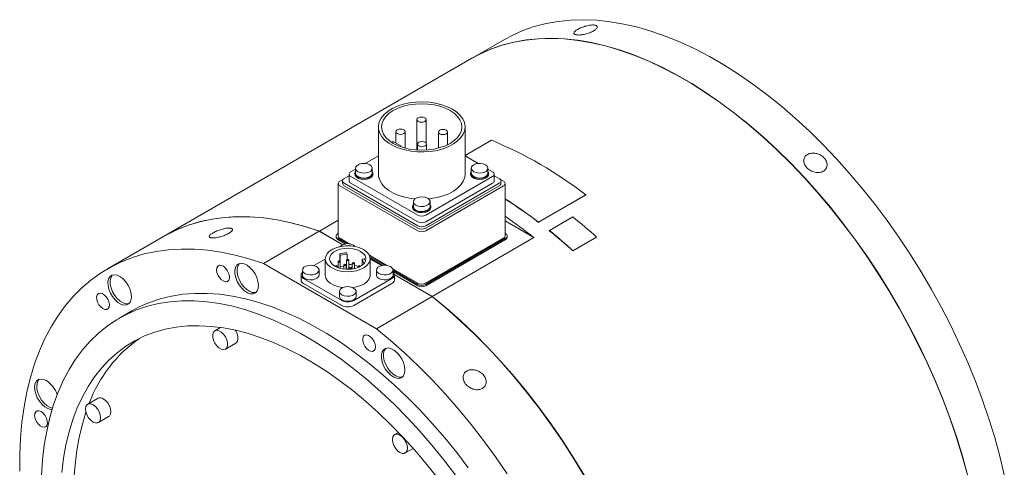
# Model space of a CAD drawing. Header units: millimetres. Extents: x 120 to 1515, y 63 to 1122.
# Tile 4 of 4: x 1081 to 1406, y 975 to 1122. Entities that reach past the tile are written whole.
import ezdxf

# ---------------------------------------------------------------- set-up
doc = ezdxf.new("R2010")
doc.units = ezdxf.units.MM
doc.header["$LTSCALE"] = 4

msp = doc.modelspace()

# ---------------------------------------------------------------- linework, layer by layer
at = {"color": 7, "linetype": 'Continuous', "lineweight": 15}
for p, q in [((1240.81, 1115.46), (1230.2, 1109.34)), ((1230.13, 1109.3), (1128.45, 1050.6)), ((1211.99, 1089.1), (1211.99, 1079.1)), ((1214.99, 1081.42), (1214.99, 1089.1)), ((1199.27, 1086.7), (1199.27, 1071.14)), ((1205.08, 1085.11), (1205.08, 1081.39)), ((1208.08, 1079.73), (1208.08, 1085.11)), ((1219.06, 1085.02), (1219.06, 1079.73)), ((1222.06, 1080.82), (1222.06, 1085.02)), ((1227.87, 1071.14), (1227.87, 1086.7)), ((1204.2, 1081.9), (1203.69, 1081.6)), ((1206.68, 1080.47), (1204.2, 1081.9)), ((1227.87, 1077.29), (1236.54, 1082.3)), ((1206.35, 1080.28), (1206.68, 1080.47)), ((1206.68, 1080.47), (1206.68, 1080.16)), ((1212.15, 1081.03), (1212.15, 1079.09)), ((1215.15, 1079.1), (1215.15, 1081.03)), ((1199.27, 1077.13), (1194.97, 1074.65)), ((1232.17, 1074.65), (1227.87, 1077.13)), ((1191.75, 1072.79), (1190.22, 1071.91)), ((1191.5, 1071.45), (1191.5, 1071.14)), ((1191.75, 1073.08), (1191.75, 1071.45)), ((1197.25, 1071.45), (1197.25, 1073.08)), ((1197.5, 1071.14), (1197.5, 1071.45)), ((1229.64, 1071.45), (1229.64, 1071.14)), ((1229.89, 1073.08), (1229.89, 1071.45)), ((1235.39, 1071.45), (1235.39, 1073.08)), ((1236.92, 1071.91), (1235.39, 1072.79)), ((1235.64, 1071.14), (1235.64, 1071.45)), ((1188.01, 1069.65), (1186.62, 1068.85)), ((1187.48, 1068.9), (1187.48, 1068.08)), ((1189.67, 1070.61), (1188.03, 1069.66)), ((1188.03, 1068.13), (1212.24, 1054.15)), ((1189.67, 1071.14), (1189.67, 1068.9)), ((1190.22, 1070.37), (1212.24, 1057.66)), ((1190.22, 1068.13), (1212.24, 1055.42)), ((1214.9, 1057.66), (1236.92, 1070.37)), ((1214.9, 1055.42), (1236.92, 1068.13)), ((1214.9, 1054.15), (1239.11, 1068.13)), ((1237.47, 1068.9), (1237.47, 1071.14)), ((1239.11, 1069.66), (1237.47, 1070.61)), ((1240.53, 1068.85), (1239.13, 1069.65)), ((1239.66, 1068.08), (1239.66, 1068.9)), ((1186.07, 1068.08), (1186.07, 1050.77)), ((1186.62, 1067.31), (1212.24, 1052.52)), ((1188.03, 1067.31), (1212.24, 1053.33)), ((1214.9, 1053.33), (1239.11, 1067.31)), ((1214.9, 1052.52), (1240.53, 1067.31)), ((1241.08, 1050.77), (1241.08, 1068.08)), ((1210.82, 1062.07), (1210.82, 1060.44)), ((1216.32, 1060.44), (1216.32, 1062.07)), ((1267.67, 1064.25), (1252.11, 1055.27)), ((1267.68, 1064.32), (1252.12, 1055.34)), ((1267.67, 1064.25), (1267.68, 1064.32)), ((1210.57, 1060.44), (1210.57, 1060.13)), ((1216.57, 1060.13), (1216.57, 1060.44)), ((1186.07, 1055.98), (1179.82, 1052.38)), ((1250.58, 1050.22), (1241.08, 1055.71)), ((1252.11, 1055.27), (1252.12, 1055.34)), ((1255.66, 1052.57), (1263.44, 1057.06)), ((1179.75, 1052.34), (1161.36, 1041.72)), ((1179.75, 1052.34), (1187.51, 1047.85)), ((1187.59, 1047.89), (1179.82, 1052.38)), ((1255.65, 1052.5), (1255.66, 1052.57)), ((1128.38, 1050.56), (1109.99, 1039.94)), ((1185.36, 1050.77), (1185.36, 1050.36)), ((1186.07, 1051.63), (1185.91, 1051.54)), ((1185.91, 1050), (1189.07, 1048.17)), ((1185.91, 1049.59), (1188.46, 1048.12)), ((1186.62, 1050), (1189.87, 1048.13)), ((1214.9, 1035.21), (1240.53, 1050)), ((1214.9, 1034.8), (1241.23, 1050)), ((1214.9, 1034.39), (1241.23, 1049.59)), ((1217.07, 1030.87), (1250.58, 1050.22)), ((1241.23, 1051.54), (1241.08, 1051.63)), ((1241.79, 1050.36), (1241.79, 1050.77)), ((1271.2, 1050.35), (1263.42, 1045.86)), ((1271.22, 1050.42), (1263.44, 1045.93)), ((1271.2, 1050.35), (1271.22, 1050.42)), ((1263.42, 1045.86), (1263.44, 1045.93)), ((1181.78, 1043.19), (1178.01, 1041.01)), ((1181.78, 1043.26), (1181.78, 1037.91)), ((1185.97, 1042.32), (1185.97, 1040.33)), ((1186.52, 1044.85), (1186.52, 1042.51)), ((1186.52, 1044.85), (1186.7, 1044.46)), ((1186.7, 1044.46), (1188.97, 1044.81)), ((1186.7, 1044.46), (1186.7, 1042.39)), ((1186.72, 1040.1), (1186.72, 1042.32)), ((1188.97, 1044.81), (1188.79, 1045.2)), ((1188.8, 1042.87), (1188.8, 1040.09)), ((1188.97, 1044.81), (1188.97, 1043.05)), ((1189.55, 1040.09), (1189.55, 1042.87)), ((1193.88, 1043.18), (1194.56, 1043.28)), ((1194.49, 1041.87), (1193.88, 1043.18)), ((1193.88, 1043.18), (1193.88, 1041.1)), ((1196.3, 1044.41), (1202.07, 1041.08)), ((1196.5, 1043.89), (1201.28, 1041.13)), ((1196.57, 1043.44), (1200.66, 1041.08)), ((1196.58, 1037.91), (1196.58, 1043.26)), ((1200.35, 1041.01), (1196.58, 1043.19)), ((1161.36, 1041.72), (1198.61, 1020.22)), ((1174.22, 1039.54), (1174.22, 1037.91)), ((1179.72, 1037.91), (1179.72, 1039.54)), ((1185.76, 1040.76), (1185.97, 1040.84)), ((1185.78, 1040.4), (1185.78, 1040.69)), ((1186.72, 1040.63), (1187.86, 1040.8)), ((1187.86, 1041.23), (1187.86, 1039.88)), ((1188.61, 1039.81), (1188.61, 1041.23)), ((1188.61, 1040.92), (1188.8, 1040.95)), ((1189.75, 1040.14), (1189.75, 1039.81)), ((1190.5, 1039.88), (1190.5, 1040.14)), ((1190.69, 1041.78), (1190.69, 1039.91)), ((1191.44, 1040.05), (1191.44, 1041.78)), ((1192.58, 1040.69), (1192.58, 1040.4)), ((1194.7, 1041.9), (1194.49, 1041.87)), ((1194.49, 1041.87), (1194.49, 1041.64)), ((1198.63, 1039.54), (1198.63, 1037.91)), ((1204.04, 1039.94), (1212.24, 1035.21)), ((1204.13, 1037.91), (1204.13, 1039.54)), ((1204.13, 1039.48), (1212.24, 1034.8)), ((1204.13, 1039.07), (1212.24, 1034.39)), ((1173.79, 1037.91), (1173.79, 1036.28)), ((1174.61, 1036.77), (1187.2, 1029.5)), ((1191.16, 1029.5), (1203.74, 1036.77)), ((1217.07, 1030.87), (1204.54, 1038.1)), ((1204.56, 1038.01), (1216.99, 1030.83)), ((1204.56, 1036.28), (1204.56, 1037.91)), ((1174.61, 1035.13), (1187.2, 1027.87)), ((1186.43, 1032.5), (1186.43, 1030.86)), ((1191.16, 1027.87), (1203.74, 1035.13)), ((1191.93, 1030.86), (1191.93, 1032.5)), ((1198.61, 1020.22), (1216.99, 1030.83)), ((1117.99, 1026.09), (1113.75, 1023.64)), ((1147.23, 1020.65), (1145.35, 1019.56)), ((1152.25, 1019.5), (1152.1, 1019.74)), ((1148.85, 1013.5), (1152.25, 1015.46)), ((1106.84, 997.32), (1103.45, 995.36)), ((1106.95, 989.3), (1110.34, 991.26)), ((1205.87, 986.07), (1204.61, 985.35)), ((1208.11, 979.29), (1210.74, 980.8))]:
    msp.add_line(p, q, dxfattribs=at)
at = {"color": 7, "linetype": 'Continuous', "lineweight": 15, "flags": 128}
for points in [[(1240.81, 1115.46), (1243.38, 1116.84), (1246.96, 1118.44), (1250.69, 1119.74), (1254.56, 1120.76), (1258.57, 1121.47), (1262.69, 1121.9), (1266.93, 1122.02), (1271.26, 1121.84), (1275.7, 1121.37), (1280.21, 1120.59), (1284.79, 1119.53), (1289.44, 1118.17), (1294.13, 1116.52), (1298.87, 1114.58), (1303.63, 1112.37), (1308.41, 1109.88), (1313.19, 1107.11), (1317.97, 1104.09), (1322.73, 1100.81), (1327.47, 1097.28), (1332.16, 1093.5), (1336.81, 1089.5), (1341.39, 1085.27), (1345.9, 1080.84), (1350.33, 1076.19), (1354.67, 1071.36), (1358.91, 1066.35), (1363.03, 1061.17), (1367.04, 1055.83), (1370.91, 1050.35), (1374.64, 1044.74), (1378.22, 1039), (1381.64, 1033.17), (1384.9, 1027.24), (1387.98, 1021.24), (1390.89, 1015.17), (1393.61, 1009.06), (1396.13, 1002.91), (1398.46, 996.74), (1400.58, 990.56), (1402.49, 984.39), (1404.18, 978.25), (1405.66, 972.14)], [(1230.13, 1109.3), (1232.71, 1110.68), (1236.29, 1112.27), (1240.02, 1113.58), (1243.89, 1114.59), (1247.89, 1115.31), (1252.01, 1115.73), (1256.25, 1115.85), (1260.59, 1115.68), (1265.02, 1115.2), (1269.53, 1114.43), (1274.12, 1113.36), (1278.76, 1112), (1283.46, 1110.36), (1288.19, 1108.42), (1292.95, 1106.2), (1297.73, 1103.71), (1302.51, 1100.95), (1307.29, 1097.93), (1312.06, 1094.64), (1316.79, 1091.11), (1321.48, 1087.34), (1326.13, 1083.34), (1330.71, 1079.11), (1335.23, 1074.67), (1339.66, 1070.03), (1344, 1065.2), (1348.23, 1060.18), (1352.36, 1055), (1356.36, 1049.67), (1360.23, 1044.18), (1363.96, 1038.57), (1367.54, 1032.84), (1370.96, 1027.01), (1374.22, 1021.08), (1377.31, 1015.08), (1380.21, 1009.01), (1382.93, 1002.89), (1385.45, 996.74), (1387.78, 990.57), (1389.9, 984.4), (1391.81, 978.23), (1393.51, 972.08)], [(1393.58, 972.12), (1391.88, 978.27), (1389.97, 984.44), (1387.85, 990.61), (1385.52, 996.78), (1383, 1002.93), (1380.28, 1009.05), (1377.38, 1015.12), (1374.29, 1021.12), (1371.03, 1027.05), (1367.61, 1032.88), (1364.03, 1038.61), (1360.3, 1044.22), (1356.43, 1049.71), (1352.43, 1055.04), (1348.3, 1060.23), (1344.07, 1065.24), (1339.73, 1070.07), (1335.3, 1074.71), (1330.78, 1079.15), (1326.2, 1083.38), (1321.55, 1087.38), (1316.86, 1091.15), (1312.13, 1094.68), (1307.36, 1097.97), (1302.59, 1100.99), (1297.8, 1103.75), (1293.02, 1106.25), (1288.26, 1108.46), (1283.53, 1110.4), (1278.83, 1112.04), (1274.19, 1113.4), (1269.6, 1114.47), (1265.09, 1115.24), (1260.66, 1115.72), (1256.32, 1115.89), (1252.08, 1115.77), (1247.96, 1115.35), (1243.96, 1114.63), (1240.09, 1113.62), (1236.36, 1112.32), (1232.78, 1110.72), (1230.2, 1109.34)], [(1223.68, 1092.53), (1222.02, 1093.36), (1220.16, 1094.02), (1218.15, 1094.52), (1216.03, 1094.83), (1213.85, 1094.95), (1211.66, 1094.88), (1209.52, 1094.61), (1207.47, 1094.16), (1205.57, 1093.54), (1203.86, 1092.75), (1202.37, 1091.83), (1201.14, 1090.78), (1200.21, 1089.63), (1199.59, 1088.42), (1199.3, 1087.17), (1199.34, 1085.91), (1199.71, 1084.66), (1200.41, 1083.46), (1201.42, 1082.34), (1202.72, 1081.32), (1204.26, 1080.43), (1206.03, 1079.68), (1207.97, 1079.1), (1210.05, 1078.7), (1212.21, 1078.48), (1214.39, 1078.45), (1216.56, 1078.62), (1218.66, 1078.98), (1220.64, 1079.52), (1222.46, 1080.23), (1224.06, 1081.09), (1225.42, 1082.08), (1226.51, 1083.18), (1227.29, 1084.36), (1227.74, 1085.59), (1227.87, 1086.85), (1227.66, 1088.11), (1227.12, 1089.34), (1226.26, 1090.5), (1225.11, 1091.57), (1223.68, 1092.53)], [(1222.94, 1092.1), (1221.36, 1092.88), (1219.59, 1093.51), (1217.67, 1093.97), (1215.65, 1094.25), (1213.57, 1094.34), (1211.5, 1094.25), (1209.48, 1093.97), (1207.56, 1093.51), (1205.78, 1092.88), (1204.2, 1092.1), (1202.85, 1091.19), (1201.77, 1090.17), (1200.97, 1089.06), (1200.49, 1087.89), (1200.32, 1086.7), (1200.49, 1085.5), (1200.97, 1084.33), (1201.77, 1083.22), (1202.85, 1082.2), (1204.2, 1081.29), (1205.78, 1080.51), (1207.56, 1079.88), (1209.48, 1079.42), (1211.5, 1079.14), (1213.57, 1079.05), (1215.65, 1079.14), (1217.67, 1079.42), (1219.59, 1079.88), (1221.36, 1080.51), (1222.94, 1081.29), (1224.29, 1082.2), (1225.38, 1083.22), (1226.17, 1084.33), (1226.66, 1085.5), (1226.82, 1086.7), (1226.66, 1087.89), (1226.17, 1089.06), (1225.38, 1090.17), (1224.29, 1091.19), (1222.94, 1092.1)], [(1214.55, 1089.71), (1214.07, 1089.9), (1213.49, 1089.96), (1212.92, 1089.9), (1212.43, 1089.71), (1212.11, 1089.43), (1211.99, 1089.1), (1212.11, 1088.77), (1212.43, 1088.49), (1212.92, 1088.3), (1213.49, 1088.23), (1214.07, 1088.3), (1214.55, 1088.49), (1214.88, 1088.77), (1214.99, 1089.1), (1214.88, 1089.43), (1214.55, 1089.71)], [(1207.64, 1085.72), (1207.16, 1085.91), (1206.58, 1085.98), (1206.01, 1085.91), (1205.52, 1085.72), (1205.2, 1085.44), (1205.08, 1085.11), (1205.2, 1084.78), (1205.52, 1084.5), (1206.01, 1084.31), (1206.58, 1084.24), (1207.16, 1084.31), (1207.64, 1084.5), (1207.97, 1084.78), (1208.08, 1085.11), (1207.97, 1085.44), (1207.64, 1085.72)], [(1221.62, 1085.63), (1221.14, 1085.82), (1220.56, 1085.88), (1219.99, 1085.82), (1219.5, 1085.63), (1219.18, 1085.35), (1219.06, 1085.02), (1219.18, 1084.68), (1219.5, 1084.4), (1219.99, 1084.22), (1220.56, 1084.15), (1221.14, 1084.22), (1221.62, 1084.4), (1221.95, 1084.68), (1222.06, 1085.02), (1221.95, 1085.35), (1221.62, 1085.63)], [(1214.71, 1081.64), (1214.23, 1081.83), (1213.65, 1081.89), (1213.08, 1081.83), (1212.59, 1081.64), (1212.27, 1081.36), (1212.15, 1081.03), (1212.27, 1080.7), (1212.59, 1080.42), (1213.08, 1080.23), (1213.65, 1080.16), (1214.23, 1080.23), (1214.71, 1080.42), (1215.04, 1080.7), (1215.15, 1081.03), (1215.04, 1081.36), (1214.71, 1081.64)], [(1196.45, 1074.21), (1195.66, 1074.52), (1194.74, 1074.67), (1193.79, 1074.62), (1192.92, 1074.38), (1192.25, 1073.99), (1191.85, 1073.5), (1191.76, 1072.95), (1192.01, 1072.41), (1192.56, 1071.96), (1193.34, 1071.65), (1194.26, 1071.5), (1195.21, 1071.55), (1196.08, 1071.78), (1196.75, 1072.17), (1197.16, 1072.67), (1197.24, 1073.22), (1196.99, 1073.76), (1196.45, 1074.21)], [(1234.59, 1074.21), (1233.81, 1074.52), (1232.88, 1074.67), (1231.93, 1074.62), (1231.07, 1074.38), (1230.39, 1073.99), (1229.99, 1073.5), (1229.9, 1072.95), (1230.15, 1072.41), (1230.7, 1071.96), (1231.48, 1071.65), (1232.4, 1071.5), (1233.36, 1071.55), (1234.22, 1071.78), (1234.9, 1072.17), (1235.3, 1072.67), (1235.38, 1073.22), (1235.14, 1073.76), (1234.59, 1074.21)], [(1191.75, 1072.14), (1191.71, 1072.08), (1191.5, 1071.52), (1191.63, 1070.96), (1192.06, 1070.44), (1192.76, 1070.04), (1193.65, 1069.79), (1194.63, 1069.72), (1195.59, 1069.84), (1196.44, 1070.13), (1197.08, 1070.56), (1197.44, 1071.1), (1197.48, 1071.67), (1197.25, 1072.14)], [(1191.75, 1071.45), (1191.76, 1071.31), (1192.01, 1070.78), (1192.56, 1070.33), (1193.34, 1070.01), (1194.26, 1069.87), (1195.21, 1069.92), (1196.08, 1070.15), (1196.75, 1070.54), (1197.16, 1071.04), (1197.25, 1071.45)], [(1229.89, 1072.14), (1229.85, 1072.08), (1229.65, 1071.52), (1229.77, 1070.96), (1230.2, 1070.44), (1230.9, 1070.04), (1231.79, 1069.79), (1232.77, 1069.72), (1233.73, 1069.84), (1234.58, 1070.13), (1235.22, 1070.56), (1235.58, 1071.1), (1235.62, 1071.67), (1235.39, 1072.14)], [(1229.89, 1071.45), (1229.9, 1071.31), (1230.15, 1070.78), (1230.7, 1070.33), (1231.48, 1070.01), (1232.4, 1069.87), (1233.36, 1069.92), (1234.22, 1070.15), (1234.9, 1070.54), (1235.3, 1071.04), (1235.39, 1071.45)], [(1191.5, 1071.14), (1191.63, 1070.65), (1192.06, 1070.13), (1192.76, 1069.73), (1193.65, 1069.48), (1194.63, 1069.41), (1195.59, 1069.53), (1196.44, 1069.82), (1197.08, 1070.25), (1197.44, 1070.79), (1197.5, 1071.14)], [(1199.27, 1071.14), (1199.34, 1070.35), (1199.71, 1069.11), (1200.41, 1067.91), (1201.42, 1066.79), (1202.72, 1065.77), (1204.26, 1064.87), (1206.03, 1064.13), (1207.97, 1063.54), (1210.05, 1063.14), (1211.32, 1062.99)], [(1215.82, 1062.99), (1216.56, 1063.07), (1218.66, 1063.43), (1220.64, 1063.97), (1222.46, 1064.67), (1224.06, 1065.53), (1225.42, 1066.52), (1226.51, 1067.62), (1227.29, 1068.8), (1227.74, 1070.04), (1227.87, 1071.14)], [(1229.64, 1071.14), (1229.77, 1070.65), (1230.2, 1070.13), (1230.9, 1069.73), (1231.79, 1069.48), (1232.77, 1069.41), (1233.73, 1069.53), (1234.58, 1069.82), (1235.22, 1070.25), (1235.58, 1070.79), (1235.64, 1071.14)], [(1215.52, 1063.2), (1214.73, 1063.51), (1213.81, 1063.66), (1212.86, 1063.61), (1212, 1063.38), (1211.32, 1062.99), (1210.92, 1062.49), (1210.83, 1061.94), (1211.08, 1061.4), (1211.63, 1060.95), (1212.41, 1060.64), (1213.33, 1060.49), (1214.28, 1060.54), (1215.15, 1060.77), (1215.83, 1061.16), (1216.23, 1061.66), (1216.31, 1062.21), (1216.07, 1062.75), (1215.52, 1063.2)], [(1210.57, 1060.13), (1210.7, 1059.64), (1211.13, 1059.13), (1211.83, 1058.72), (1212.72, 1058.47), (1213.7, 1058.4), (1214.66, 1058.52), (1215.51, 1058.81), (1216.15, 1059.25), (1216.51, 1059.78), (1216.57, 1060.13)], [(1210.82, 1061.13), (1210.78, 1061.07), (1210.58, 1060.51), (1210.7, 1059.95), (1211.13, 1059.44), (1211.83, 1059.03), (1212.72, 1058.78), (1213.7, 1058.71), (1214.66, 1058.83), (1215.51, 1059.12), (1216.15, 1059.56), (1216.51, 1060.09), (1216.55, 1060.66), (1216.32, 1061.13)], [(1210.82, 1060.44), (1210.83, 1060.3), (1211.08, 1059.77), (1211.63, 1059.32), (1212.41, 1059), (1213.33, 1058.86), (1214.28, 1058.91), (1215.15, 1059.14), (1215.83, 1059.53), (1216.23, 1060.03), (1216.32, 1060.44)], [(1128.38, 1050.56), (1129.45, 1051.16), (1132.97, 1052.88), (1136.64, 1054.31), (1140.46, 1055.46), (1144.41, 1056.3), (1148.49, 1056.85), (1152.69, 1057.1), (1156.99, 1057.05), (1161.39, 1056.7), (1165.87, 1056.05), (1170.44, 1055.11), (1175.06, 1053.87), (1179.75, 1052.34)], [(1179.82, 1052.38), (1175.13, 1053.91), (1170.51, 1055.15), (1165.94, 1056.09), (1161.46, 1056.74), (1157.06, 1057.09), (1152.76, 1057.14), (1148.56, 1056.89), (1144.48, 1056.34), (1140.53, 1055.5), (1136.71, 1054.36), (1133.04, 1052.92), (1129.52, 1051.2), (1128.45, 1050.6)], [(1081.01, 973.31), (1081.02, 978.84), (1081.27, 984.22), (1081.74, 989.46), (1082.44, 994.52), (1083.38, 999.41), (1084.53, 1004.11), (1085.92, 1008.61), (1087.52, 1012.9), (1089.34, 1016.97), (1091.37, 1020.8), (1093.6, 1024.4), (1096.05, 1027.76), (1098.68, 1030.85), (1101.51, 1033.68), (1104.52, 1036.25), (1107.71, 1038.54), (1111.07, 1040.55), (1114.59, 1042.27), (1118.26, 1043.7), (1122.08, 1044.84), (1126.03, 1045.69), (1130.11, 1046.23), (1134.3, 1046.48), (1138.6, 1046.43), (1143, 1046.08), (1147.49, 1045.44), (1152.05, 1044.49), (1156.68, 1043.25), (1161.36, 1041.72)], [(1194.41, 1046.28), (1193.16, 1046.86), (1191.73, 1047.27), (1190.18, 1047.49), (1188.58, 1047.52), (1187.01, 1047.34), (1185.54, 1046.98), (1184.24, 1046.44), (1183.17, 1045.75), (1182.38, 1044.95), (1181.91, 1044.06), (1181.78, 1043.14), (1182, 1042.23), (1182.55, 1041.36), (1183.41, 1040.58), (1184.54, 1039.93), (1185.89, 1039.43), (1187.39, 1039.11), (1188.98, 1038.99), (1190.57, 1039.06), (1192.1, 1039.33), (1193.49, 1039.79), (1194.69, 1040.41), (1195.62, 1041.16), (1196.25, 1042), (1196.55, 1042.91), (1196.51, 1043.83), (1196.12, 1044.73), (1195.41, 1045.56), (1194.41, 1046.28)], [(1193.42, 1045.71), (1192.28, 1046.22), (1190.96, 1046.57), (1189.54, 1046.72), (1188.1, 1046.67), (1186.72, 1046.42), (1185.48, 1045.98), (1184.45, 1045.39), (1183.71, 1044.68), (1183.28, 1043.88), (1183.19, 1043.05), (1183.45, 1042.23), (1184.04, 1041.47), (1184.93, 1040.81), (1186.07, 1040.29), (1187.39, 1039.95), (1188.82, 1039.8), (1190.26, 1039.85), (1191.64, 1040.1), (1192.88, 1040.53), (1193.9, 1041.12), (1194.65, 1041.84), (1195.08, 1042.63), (1195.17, 1043.47), (1194.91, 1044.29), (1194.31, 1045.05), (1193.42, 1045.71)], [(1186.61, 1042.47), (1186.49, 1042.52), (1186.35, 1042.54), (1186.2, 1042.52), (1186.08, 1042.47), (1186, 1042.4), (1185.97, 1042.32), (1186, 1042.24), (1186.08, 1042.17), (1186.2, 1042.12), (1186.35, 1042.1), (1186.49, 1042.12), (1186.61, 1042.17), (1186.69, 1042.24), (1186.72, 1042.32), (1186.69, 1042.4), (1186.61, 1042.47)], [(1189.44, 1043.02), (1189.32, 1043.07), (1189.18, 1043.08), (1189.03, 1043.07), (1188.91, 1043.02), (1188.83, 1042.95), (1188.8, 1042.87), (1188.83, 1042.78), (1188.91, 1042.71), (1189.03, 1042.67), (1189.18, 1042.65), (1189.32, 1042.67), (1189.44, 1042.71), (1189.52, 1042.78), (1189.55, 1042.87), (1189.52, 1042.95), (1189.44, 1043.02)], [(1149.9, 1038.57), (1149.45, 1039.45), (1148.86, 1040.22), (1148.18, 1040.79), (1147.48, 1041.1), (1146.85, 1041.12), (1146.35, 1040.85), (1146.04, 1040.31), (1145.94, 1039.56), (1146.07, 1038.7), (1146.42, 1037.8), (1146.95, 1036.96), (1147.6, 1036.29), (1148.29, 1035.84), (1148.97, 1035.67), (1149.54, 1035.8), (1149.95, 1036.21), (1150.16, 1036.86), (1150.14, 1037.68), (1149.9, 1038.57)], [(1159.2, 1037.05), (1158.61, 1038.29), (1157.84, 1039.43), (1156.95, 1040.4), (1155.99, 1041.15), (1155.02, 1041.61), (1154.1, 1041.77), (1153.29, 1041.62), (1152.63, 1041.16), (1152.18, 1040.42), (1151.96, 1039.45), (1151.98, 1038.32), (1152.24, 1037.08), (1152.73, 1035.83), (1153.41, 1034.63), (1154.25, 1033.56), (1155.18, 1032.7), (1156.15, 1032.09), (1157.11, 1031.77), (1157.98, 1031.77), (1158.72, 1032.08), (1159.27, 1032.68), (1159.61, 1033.54), (1159.72, 1034.6), (1159.57, 1035.8), (1159.2, 1037.05)], [(1153.45, 1041.68), (1153.34, 1041.57), (1152.89, 1040.83), (1152.67, 1039.86), (1152.69, 1038.73), (1152.95, 1037.49), (1153.44, 1036.23), (1154.12, 1035.04), (1154.95, 1033.97), (1155.89, 1033.11), (1156.86, 1032.5), (1157.81, 1032.18), (1158.69, 1032.18), (1158.91, 1032.23)], [(1178.92, 1040.67), (1178.14, 1040.98), (1177.21, 1041.12), (1176.26, 1041.08), (1175.4, 1040.84), (1174.72, 1040.45), (1174.32, 1039.95), (1174.23, 1039.4), (1174.48, 1038.87), (1175.03, 1038.42), (1175.81, 1038.1), (1176.73, 1037.96), (1177.68, 1038.01), (1178.55, 1038.24), (1179.23, 1038.63), (1179.63, 1039.13), (1179.71, 1039.68), (1179.47, 1040.21), (1178.92, 1040.67)], [(1185.67, 1040.84), (1185.55, 1040.89), (1185.4, 1040.9), (1185.26, 1040.89), (1185.14, 1040.84), (1185.06, 1040.77), (1185.04, 1040.75)], [(1185.57, 1040.49), (1185.67, 1040.53), (1185.75, 1040.6), (1185.78, 1040.69), (1185.75, 1040.77), (1185.67, 1040.84)], [(1188.5, 1041.38), (1188.38, 1041.43), (1188.23, 1041.45), (1188.09, 1041.43), (1187.97, 1041.38), (1187.89, 1041.31), (1187.86, 1041.23), (1187.89, 1041.15), (1187.97, 1041.08), (1188.09, 1041.03), (1188.23, 1041.01), (1188.38, 1041.03), (1188.5, 1041.08), (1188.58, 1041.15), (1188.61, 1041.23), (1188.58, 1041.31), (1188.5, 1041.38)], [(1188.8, 1040.09), (1188.83, 1040.01), (1188.91, 1039.94), (1189.03, 1039.89), (1189.18, 1039.87), (1189.32, 1039.89), (1189.44, 1039.94), (1189.52, 1040.01), (1189.55, 1040.09)], [(1190.39, 1040.29), (1190.26, 1040.34), (1190.12, 1040.36), (1189.98, 1040.34), (1189.86, 1040.29), (1189.78, 1040.22), (1189.75, 1040.14), (1189.78, 1040.06), (1189.86, 1039.99), (1189.98, 1039.94), (1190.12, 1039.92), (1190.26, 1039.94), (1190.39, 1039.99), (1190.47, 1040.06), (1190.5, 1040.14), (1190.47, 1040.22), (1190.39, 1040.29)], [(1191.33, 1041.93), (1191.21, 1041.98), (1191.07, 1041.99), (1190.92, 1041.98), (1190.8, 1041.93), (1190.72, 1041.86), (1190.69, 1041.78), (1190.72, 1041.69), (1190.8, 1041.62), (1190.92, 1041.58), (1191.07, 1041.56), (1191.21, 1041.58), (1191.33, 1041.62), (1191.41, 1041.69), (1191.44, 1041.78), (1191.41, 1041.86), (1191.33, 1041.93)], [(1191.44, 1041.12), (1192.18, 1040.91), (1192.6, 1040.76)], [(1193.22, 1040.84), (1193.1, 1040.89), (1192.95, 1040.9), (1192.81, 1040.89), (1192.69, 1040.84), (1192.61, 1040.77), (1192.58, 1040.69), (1192.61, 1040.6), (1192.69, 1040.53), (1192.79, 1040.49)], [(1193.31, 1040.75), (1193.3, 1040.77), (1193.22, 1040.84)], [(1203.33, 1040.67), (1202.54, 1040.98), (1201.62, 1041.12), (1200.67, 1041.08), (1199.8, 1040.84), (1199.13, 1040.45), (1198.73, 1039.95), (1198.64, 1039.4), (1198.89, 1038.87), (1199.44, 1038.42), (1200.22, 1038.1), (1201.14, 1037.96), (1202.09, 1038.01), (1202.96, 1038.24), (1203.63, 1038.63), (1204.04, 1039.13), (1204.12, 1039.68), (1203.87, 1040.21), (1203.33, 1040.67)], [(1115.93, 1035.78), (1115.03, 1036.73), (1114.07, 1037.45), (1113.1, 1037.9), (1112.18, 1038.03), (1111.38, 1037.85), (1110.75, 1037.37), (1110.31, 1036.61), (1110.11, 1035.62), (1110.15, 1034.48), (1110.43, 1033.24), (1110.94, 1031.98), (1111.63, 1030.79), (1112.48, 1029.74), (1113.42, 1028.9), (1114.39, 1028.31), (1115.34, 1028.02), (1116.2, 1028.04), (1116.93, 1028.38), (1117.47, 1029), (1117.79, 1029.88), (1117.87, 1030.96), (1117.71, 1032.16), (1117.31, 1033.42), (1116.71, 1034.65), (1115.93, 1035.78)], [(1111.61, 1037.94), (1111.45, 1037.77), (1111.02, 1037.02), (1110.82, 1036.03), (1110.86, 1034.88), (1111.14, 1033.64), (1111.64, 1032.39), (1112.34, 1031.2), (1113.19, 1030.15), (1114.12, 1029.3), (1115.1, 1028.72), (1116.05, 1028.43), (1116.91, 1028.45), (1117.07, 1028.49)], [(1174.22, 1038.77), (1174, 1038.53), (1173.84, 1038.23), (1173.79, 1037.91), (1173.84, 1037.59), (1174, 1037.29), (1174.26, 1037.01), (1174.61, 1036.77)], [(1174.22, 1037.91), (1174.23, 1037.77), (1174.48, 1037.24), (1175.03, 1036.79), (1175.81, 1036.47), (1176.73, 1036.33), (1177.68, 1036.38), (1178.55, 1036.61), (1179.23, 1037), (1179.63, 1037.5), (1179.72, 1037.91)], [(1181.78, 1037.91), (1181.78, 1037.79), (1182, 1036.88), (1182.55, 1036.01), (1183.41, 1035.23), (1184.54, 1034.58), (1185.89, 1034.08), (1187.39, 1033.76), (1187.49, 1033.75)], [(1190.87, 1033.75), (1192.1, 1033.99), (1193.49, 1034.44), (1194.69, 1035.06), (1195.62, 1035.81), (1196.25, 1036.66), (1196.55, 1037.56), (1196.58, 1037.91)], [(1198.63, 1037.91), (1198.64, 1037.77), (1198.89, 1037.24), (1199.44, 1036.79), (1200.22, 1036.47), (1201.14, 1036.33), (1202.09, 1036.38), (1202.96, 1036.61), (1203.63, 1037), (1204.04, 1037.5), (1204.13, 1037.91)], [(1203.74, 1036.77), (1204.09, 1037.01), (1204.35, 1037.29), (1204.51, 1037.59), (1204.56, 1037.91), (1204.51, 1038.23), (1204.35, 1038.53), (1204.13, 1038.77)], [(1191.12, 1033.62), (1190.34, 1033.94), (1189.42, 1034.08), (1188.47, 1034.03), (1187.6, 1033.8), (1186.92, 1033.41), (1186.52, 1032.91), (1186.44, 1032.36), (1186.69, 1031.83), (1187.23, 1031.37), (1188.02, 1031.06), (1188.94, 1030.92), (1189.89, 1030.96), (1190.75, 1031.2), (1191.43, 1031.59), (1191.83, 1032.09), (1191.92, 1032.64), (1191.67, 1033.17), (1191.12, 1033.62)], [(1088.18, 972.01), (1088.53, 977.01), (1089.11, 981.84), (1089.92, 986.5), (1090.95, 990.98), (1092.21, 995.26), (1093.7, 999.33), (1095.4, 1003.17), (1097.31, 1006.79), (1099.43, 1010.17), (1101.76, 1013.3), (1104.28, 1016.17), (1106.99, 1018.77), (1109.88, 1021.11), (1112.95, 1023.16), (1116.18, 1024.94), (1119.57, 1026.42), (1123.11, 1027.61), (1126.79, 1028.51), (1130.6, 1029.11), (1134.53, 1029.41), (1138.57, 1029.41), (1142.71, 1029.11), (1146.94, 1028.51), (1151.24, 1027.61), (1155.6, 1026.42), (1160.02, 1024.93), (1164.48, 1023.16), (1168.98, 1021.1), (1173.48, 1018.77), (1178, 1016.16), (1182.51, 1013.29), (1187, 1010.16), (1191.46, 1006.78), (1195.88, 1003.16), (1200.25, 999.32), (1204.55, 995.25), (1208.77, 990.97), (1212.91, 986.49), (1216.95, 981.83), (1220.88, 976.99), (1224.69, 972)], [(1109.54, 1030.76), (1108.89, 1031.42), (1108.19, 1031.85), (1107.53, 1031.99), (1106.96, 1031.84), (1106.57, 1031.41), (1106.38, 1030.74), (1106.41, 1029.91), (1106.68, 1029.01), (1107.14, 1028.14), (1107.74, 1027.39), (1108.43, 1026.84), (1109.12, 1026.55), (1109.74, 1026.56), (1110.23, 1026.85), (1110.53, 1027.41), (1110.6, 1028.17), (1110.45, 1029.04), (1110.08, 1029.94), (1109.54, 1030.76)], [(1117.99, 1026.09), (1120.43, 1027.39), (1123.82, 1028.87), (1127.36, 1030.06), (1131.04, 1030.96), (1134.85, 1031.56), (1138.78, 1031.86), (1142.82, 1031.86), (1146.95, 1031.56), (1151.18, 1030.96), (1155.48, 1030.06), (1159.85, 1028.87), (1164.27, 1027.38), (1168.73, 1025.61), (1173.22, 1023.55), (1177.73, 1021.22), (1182.24, 1018.61), (1186.75, 1015.74), (1191.24, 1012.61), (1195.7, 1009.23), (1200.12, 1005.61), (1204.49, 1001.77), (1208.79, 997.7), (1213.02, 993.42), (1217.15, 988.94), (1221.19, 984.28), (1225.12, 979.44), (1228.93, 974.44)], [(1186.43, 1030.86), (1186.44, 1030.73), (1186.69, 1030.19), (1187.23, 1029.74), (1188.02, 1029.43), (1188.94, 1029.28), (1189.89, 1029.33), (1190.75, 1029.56), (1191.43, 1029.95), (1191.83, 1030.45), (1191.93, 1030.86)], [(1216.99, 1030.83), (1221.68, 1026.96), (1226.3, 1022.85), (1230.87, 1018.53), (1235.35, 1014), (1239.75, 1009.27), (1244.05, 1004.35), (1248.25, 999.26), (1252.33, 994), (1256.28, 988.59), (1260.1, 983.05), (1263.77, 977.37), (1267.29, 971.59)], [(1267.36, 971.63), (1263.84, 977.41), (1260.17, 983.09), (1256.35, 988.63), (1252.4, 994.04), (1248.32, 999.3), (1244.12, 1004.39), (1239.82, 1009.31), (1235.42, 1014.04), (1230.94, 1018.57), (1226.37, 1022.89), (1221.75, 1027), (1217.07, 1030.87)], [(1218.87, 970.95), (1215.14, 975.64), (1211.3, 980.17), (1207.36, 984.51), (1203.33, 988.66), (1199.22, 992.6), (1195.04, 996.33), (1190.81, 999.82), (1186.54, 1003.09), (1182.23, 1006.1), (1177.91, 1008.87), (1173.58, 1011.37), (1169.25, 1013.59), (1164.95, 1015.55), (1160.68, 1017.22), (1156.44, 1018.61), (1152.27, 1019.7), (1148.16, 1020.51), (1144.12, 1021.01), (1140.18, 1021.22), (1136.34, 1021.14), (1132.61, 1020.75), (1129, 1020.07), (1125.53, 1019.09), (1122.19, 1017.83), (1119.01, 1016.27), (1115.99, 1014.43), (1113.14, 1012.32), (1110.47, 1009.93), (1107.98, 1007.27), (1105.68, 1004.36), (1103.59, 1001.2), (1101.69, 997.8), (1100.01, 994.16), (1098.54, 990.31), (1097.29, 986.24), (1096.26, 981.98), (1095.46, 977.53), (1094.89, 972.91)], [(1148.85, 1017.54), (1148.23, 1018.43), (1147.49, 1019.13), (1146.71, 1019.57), (1145.98, 1019.72), (1145.35, 1019.56), (1144.9, 1019.1), (1144.66, 1018.39), (1144.66, 1017.49), (1144.9, 1016.5), (1145.35, 1015.52), (1145.98, 1014.63), (1146.71, 1013.93), (1147.49, 1013.48), (1148.23, 1013.33), (1148.85, 1013.5), (1149.31, 1013.96), (1149.55, 1014.67), (1149.55, 1015.56), (1149.31, 1016.55), (1148.85, 1017.54)], [(1152.25, 1015.46), (1152.25, 1015.46), (1152.7, 1015.92), (1152.94, 1016.63), (1152.94, 1017.52), (1152.7, 1018.51), (1152.25, 1019.5)], [(1198.61, 1020.22), (1203.29, 1016.34), (1207.92, 1012.24), (1212.48, 1007.92), (1216.97, 1003.39), (1221.37, 998.66), (1225.67, 993.74), (1229.86, 988.65), (1233.94, 983.39), (1237.9, 977.98), (1241.71, 972.43)], [(1198.31, 1014.26), (1198.2, 1015.12), (1197.87, 1016.02), (1197.35, 1016.87), (1196.71, 1017.56), (1196.02, 1018.03), (1195.34, 1018.22), (1194.76, 1018.12), (1194.33, 1017.73), (1194.1, 1017.1), (1194.1, 1016.29), (1194.33, 1015.4), (1194.76, 1014.51), (1195.34, 1013.73), (1196.02, 1013.14), (1196.71, 1012.81), (1197.35, 1012.76), (1197.87, 1013.01), (1198.2, 1013.53), (1198.31, 1014.26)], [(1208.03, 1006.62), (1207.91, 1007.8), (1207.55, 1009.06), (1206.98, 1010.3), (1206.23, 1011.45), (1205.34, 1012.44), (1204.39, 1013.2), (1203.41, 1013.69), (1202.49, 1013.88), (1201.66, 1013.75), (1201, 1013.32), (1200.53, 1012.6), (1200.28, 1011.65), (1200.28, 1010.53), (1200.53, 1009.29), (1201, 1008.04), (1201.66, 1006.83), (1202.49, 1005.75), (1203.41, 1004.87), (1204.39, 1004.24), (1205.34, 1003.9), (1206.23, 1003.87), (1206.98, 1004.15), (1207.55, 1004.73), (1207.91, 1005.57), (1208.03, 1006.62)], [(1201.77, 1013.79), (1201.7, 1013.72), (1201.23, 1013.01), (1200.99, 1012.06), (1200.99, 1010.93), (1201.23, 1009.7), (1201.7, 1008.45), (1202.37, 1007.24), (1203.19, 1006.16), (1204.12, 1005.28), (1205.09, 1004.65), (1206.05, 1004.3), (1206.93, 1004.27), (1207.22, 1004.34)], [(1089.83, 1003.13), (1088.86, 1003.55), (1087.95, 1003.66), (1087.17, 1003.45), (1086.54, 1002.94), (1086.13, 1002.16), (1085.95, 1001.16), (1086.01, 1000), (1086.31, 998.76), (1086.83, 997.51), (1087.54, 996.33), (1088.4, 995.29), (1089.34, 994.46), (1090.31, 993.9), (1091.26, 993.64), (1091.7, 993.62)], [(1087.45, 1003.57), (1087.25, 1003.35), (1086.84, 1002.57), (1086.65, 1001.57), (1086.71, 1000.41), (1087.02, 999.17), (1087.54, 997.91), (1088.25, 996.73), (1089.1, 995.7), (1090.05, 994.87), (1091.02, 994.31), (1091.83, 994.06)], [(1110.34, 991.26), (1110.59, 991.45), (1110.95, 992.05), (1111.07, 992.86), (1110.95, 993.81), (1110.59, 994.81), (1110.05, 995.76), (1109.36, 996.57), (1108.59, 997.15)], [(1105.2, 995.19), (1104.43, 995.49), (1103.74, 995.48), (1103.2, 995.17), (1102.84, 994.57), (1102.72, 993.76), (1102.84, 992.81), (1103.2, 991.81), (1103.74, 990.86), (1104.43, 990.05), (1105.2, 989.47), (1105.96, 989.17), (1106.65, 989.18), (1107.2, 989.49), (1107.55, 990.09), (1107.67, 990.9), (1107.55, 991.85), (1107.2, 992.85), (1106.65, 993.8), (1105.96, 994.61), (1105.2, 995.19)], [(1088.07, 992.93), (1087.38, 993.19), (1086.76, 993.16), (1086.29, 992.84), (1086.01, 992.27), (1085.95, 991.49), (1086.12, 990.61), (1086.5, 989.72), (1087.06, 988.9), (1087.72, 988.26), (1088.41, 987.86), (1089.07, 987.74), (1089.63, 987.92), (1090.01, 988.37), (1090.18, 989.05), (1090.12, 989.89), (1089.84, 990.79), (1089.37, 991.66), (1088.75, 992.4), (1088.07, 992.93)], [(1102.87, 992.69), (1101.67, 988.77), (1100.65, 984.51), (1099.84, 980.06), (1099.27, 975.44), (1098.92, 970.65), (1098.81, 965.72), (1098.92, 960.66), (1099.27, 955.47), (1099.84, 950.19), (1100.65, 944.81), (1101.67, 939.36), (1102.92, 933.85), (1104.39, 928.3), (1104.6, 927.59)], [(1208.84, 980.89), (1208.72, 981.84), (1208.37, 982.84), (1207.82, 983.79), (1207.13, 984.59), (1206.36, 985.18), (1205.6, 985.48), (1204.91, 985.47), (1204.36, 985.15), (1204.01, 984.56), (1203.89, 983.75), (1204.01, 982.79), (1204.36, 981.79), (1204.91, 980.85), (1205.6, 980.04), (1206.36, 979.46), (1207.13, 979.16), (1207.82, 979.17), (1208.37, 979.48), (1208.72, 980.08), (1208.84, 980.89)]]:
    msp.add_lwpolyline(points, dxfattribs=at)
at = {"color": 7, "linetype": 'Continuous', "lineweight": 15}
for centre, radius, start, end in [((1186.9, 960.35), 131.66, 52.1558, 67.8496), ((1190.52, 1071.14), 0.821, 110.7834, 249.2166), ((1236.63, 1071.14), 0.821, 290.7832, 69.2168), ((1186.91, 1068.08), 0.821, 110.7834, 249.2166), ((1188.32, 1068.9), 0.821, 110.7834, 249.2166), ((1190.61, 1068.99), 0.946, 185.6949, 245.6252), ((1236.53, 1068.99), 0.946, 294.3744, 354.3053), ((1238.82, 1068.9), 0.821, 290.7837, 69.2164), ((1240.24, 1068.08), 0.821, 290.7833, 69.2164), ((1188.42, 1068.17), 0.946, 185.6949, 245.6252), ((1238.72, 1068.17), 0.946, 294.3743, 354.3057), ((1159.75, 934.25), 152.3, 52.663, 57.7242), ((1159.81, 934.26), 152.19, 52.663, 57.7227), ((1213.57, 1060.23), 2.89, 242.6097, 297.3903), ((1213.57, 1057.98), 2.89, 242.6097, 297.3903), ((1151.33, 926.2), 158.84, 51.3307, 55.5983), ((1151.06, 917.45), 179.22, 47.896, 51.1673), ((1213.57, 1056.72), 2.89, 242.6097, 297.3903), ((1213.57, 1055.9), 2.89, 242.6097, 297.3903), ((1213.57, 1055.08), 2.89, 242.6097, 297.3903), ((1143.34, 912.98), 179.1, 47.8961, 51.1673), ((1143.28, 912.96), 179.22, 47.896, 51.1673), ((1186.3, 1050.45), 0.946, 185.6945, 245.6257), ((1186.2, 1050.77), 0.821, 110.7835, 249.2166), ((1187.01, 1050.86), 0.946, 185.6949, 245.6252), ((1240.14, 1050.86), 0.946, 294.3744, 354.3054), ((1240.94, 1050.77), 0.821, 290.7836, 69.2162), ((1240.84, 1050.45), 0.946, 294.3747, 354.3052), ((1189.18, 1044.6), 3.65, 47.3996, 132.6004), ((1189.12, 1035.58), 9.63, 91.9459, 105.6402), ((1192.51, 1041.5), 2.72, 21.7721, 41.1213), ((1189.19, 1031.26), 10.11, 81.4814, 87.9593), ((1175.19, 1036.42), 1.41, 185.6948, 245.6253), ((1203.16, 1036.42), 1.41, 294.3746, 354.3052), ((1213.57, 1037.77), 2.89, 242.6097, 297.3903), ((1213.57, 1037.36), 2.89, 242.6097, 297.3903), ((1213.57, 1036.96), 2.89, 242.6097, 297.3903), ((1189.18, 1033.32), 4.3, 242.6097, 297.3903), ((1189.18, 1031.69), 4.3, 242.6097, 297.3903), ((1146.53, 979.85), 45.41, 125.0133, 159.6141), ((1085.23, 995.97), 8.5, 17.0906, 57.3023), ((1107.57, 995.79), 1.7, 53.1993, 115.4902)]:
    msp.add_arc(centre, radius, start, end, dxfattribs=at)
for points in [[(1270.24, 1118.33), (1270.05, 1118.22), (1269.85, 1118.11), (1269.43, 1117.91), (1269.19, 1117.82), (1268.72, 1117.64), (1268.48, 1117.55), (1267.98, 1117.4), (1267.72, 1117.33), (1267.22, 1117.21), (1266.97, 1117.16), (1266.47, 1117.08), (1266.23, 1117.04), (1265.77, 1117), (1265.55, 1116.98), (1265.14, 1116.98), (1264.96, 1116.99), (1264.62, 1117.02), (1264.46, 1117.05), (1264.2, 1117.12), (1264.09, 1117.16), (1263.92, 1117.27), (1263.85, 1117.34), (1263.78, 1117.48), (1263.76, 1117.55), (1263.78, 1117.72), (1263.82, 1117.81), (1263.94, 1118), (1264.02, 1118.1), (1264.24, 1118.31), (1264.36, 1118.41), (1264.66, 1118.63), (1264.83, 1118.74), (1265.2, 1118.95), (1265.4, 1119.05), (1265.83, 1119.26), (1266.06, 1119.36), (1266.53, 1119.55), (1266.77, 1119.64), (1267.27, 1119.8), (1267.52, 1119.88), (1268.02, 1120.01), (1268.27, 1120.07), (1268.76, 1120.17), (1269, 1120.21), (1269.45, 1120.26), (1269.67, 1120.28), (1270.08, 1120.29), (1270.27, 1120.29), (1270.61, 1120.25), (1270.76, 1120.22), (1271.03, 1120.15), (1271.14, 1120.1), (1271.32, 1119.98), (1271.38, 1119.91), (1271.46, 1119.76), (1271.48, 1119.67), (1271.46, 1119.49), (1271.43, 1119.4), (1271.31, 1119.19), (1271.23, 1119.09), (1271.02, 1118.87), (1270.89, 1118.76), (1270.6, 1118.54), (1270.43, 1118.43), (1270.24, 1118.33)], [(1345.98, 1072.1), (1345.79, 1072), (1345.59, 1071.91), (1345.16, 1071.77), (1344.93, 1071.72), (1344.46, 1071.67), (1344.22, 1071.66), (1343.72, 1071.69), (1343.47, 1071.72), (1342.97, 1071.83), (1342.72, 1071.9), (1342.23, 1072.09), (1341.99, 1072.2), (1341.54, 1072.45), (1341.32, 1072.6), (1340.91, 1072.91), (1340.72, 1073.08), (1340.38, 1073.44), (1340.23, 1073.63), (1339.96, 1074.03), (1339.85, 1074.23), (1339.68, 1074.64), (1339.61, 1074.85), (1339.53, 1075.27), (1339.52, 1075.47), (1339.53, 1075.88), (1339.57, 1076.07), (1339.68, 1076.44), (1339.77, 1076.62), (1339.98, 1076.96), (1340.1, 1077.11), (1340.4, 1077.39), (1340.57, 1077.51), (1340.94, 1077.73), (1341.14, 1077.82), (1341.57, 1077.96), (1341.8, 1078.01), (1342.27, 1078.07), (1342.51, 1078.08), (1343.02, 1078.06), (1343.27, 1078.03), (1343.77, 1077.94), (1344.03, 1077.86), (1344.52, 1077.69), (1344.76, 1077.58), (1345.22, 1077.33), (1345.44, 1077.19), (1345.85, 1076.88), (1346.03, 1076.71), (1346.38, 1076.35), (1346.53, 1076.16), (1346.79, 1075.76), (1346.9, 1075.56), (1347.08, 1075.14), (1347.14, 1074.93), (1347.22, 1074.5), (1347.23, 1074.29), (1347.21, 1073.88), (1347.17, 1073.68), (1347.06, 1073.3), (1346.97, 1073.11), (1346.76, 1072.78), (1346.63, 1072.62), (1346.33, 1072.34), (1346.16, 1072.21), (1345.98, 1072.1)], [(1149.92, 1051.61), (1149.73, 1051.5), (1149.53, 1051.4), (1149.11, 1051.19), (1148.88, 1051.09), (1148.4, 1050.9), (1148.16, 1050.82), (1147.67, 1050.65), (1147.41, 1050.58), (1146.91, 1050.44), (1146.66, 1050.38), (1146.18, 1050.28), (1145.94, 1050.24), (1145.49, 1050.17), (1145.27, 1050.15), (1144.87, 1050.12), (1144.68, 1050.12), (1144.35, 1050.13), (1144.19, 1050.15), (1143.94, 1050.2), (1143.83, 1050.24), (1143.67, 1050.33), (1143.61, 1050.38), (1143.53, 1050.5), (1143.52, 1050.57), (1143.55, 1050.73), (1143.59, 1050.81), (1143.71, 1050.99), (1143.8, 1051.08), (1144.01, 1051.28), (1144.14, 1051.38), (1144.44, 1051.59), (1144.61, 1051.7), (1144.98, 1051.91), (1145.18, 1052.02), (1145.61, 1052.23), (1145.83, 1052.33), (1146.3, 1052.53), (1146.54, 1052.62), (1147.04, 1052.8), (1147.29, 1052.88), (1147.78, 1053.03), (1148.03, 1053.1), (1148.51, 1053.21), (1148.75, 1053.26), (1149.2, 1053.34), (1149.41, 1053.36), (1149.81, 1053.39), (1150, 1053.4), (1150.34, 1053.39), (1150.48, 1053.37), (1150.74, 1053.31), (1150.85, 1053.27), (1151.02, 1053.17), (1151.08, 1053.11), (1151.16, 1052.98), (1151.17, 1052.9), (1151.15, 1052.74), (1151.12, 1052.65), (1151, 1052.45), (1150.91, 1052.35), (1150.7, 1052.15), (1150.57, 1052.04), (1150.28, 1051.82), (1150.11, 1051.72), (1149.92, 1051.61)], [(1233.56, 1000.56), (1233.37, 1000.46), (1233.17, 1000.37), (1232.75, 1000.23), (1232.52, 1000.19), (1232.05, 1000.13), (1231.81, 1000.13), (1231.32, 1000.16), (1231.07, 1000.2), (1230.57, 1000.32), (1230.33, 1000.4), (1229.84, 1000.6), (1229.6, 1000.71), (1229.16, 1000.98), (1228.94, 1001.13), (1228.54, 1001.46), (1228.35, 1001.63), (1228.02, 1002.01), (1227.87, 1002.21), (1227.61, 1002.61), (1227.5, 1002.82), (1227.33, 1003.25), (1227.27, 1003.46), (1227.2, 1003.89), (1227.18, 1004.1), (1227.2, 1004.51), (1227.24, 1004.71), (1227.36, 1005.09), (1227.44, 1005.28), (1227.66, 1005.61), (1227.78, 1005.77), (1228.08, 1006.05), (1228.25, 1006.18), (1228.62, 1006.39), (1228.82, 1006.48), (1229.25, 1006.62), (1229.48, 1006.67), (1229.95, 1006.72), (1230.19, 1006.73), (1230.69, 1006.71), (1230.94, 1006.67), (1231.44, 1006.56), (1231.69, 1006.49), (1232.18, 1006.3), (1232.41, 1006.19), (1232.87, 1005.93), (1233.09, 1005.78), (1233.49, 1005.45), (1233.67, 1005.28), (1234.01, 1004.9), (1234.16, 1004.71), (1234.41, 1004.3), (1234.52, 1004.08), (1234.69, 1003.65), (1234.75, 1003.44), (1234.82, 1003), (1234.83, 1002.78), (1234.81, 1002.36), (1234.77, 1002.16), (1234.65, 1001.77), (1234.56, 1001.58), (1234.35, 1001.24), (1234.22, 1001.08), (1233.92, 1000.8), (1233.75, 1000.67), (1233.56, 1000.56)]]:
    msp.add_open_spline(points, degree=3, knots=[0, 0, 0, 0, 0.03125, 0.03125, 0.0625, 0.0625, 0.09375, 0.09375, 0.125, 0.125, 0.15625, 0.15625, 0.1875, 0.1875, 0.21875, 0.21875, 0.25, 0.25, 0.28125, 0.28125, 0.3125, 0.3125, 0.34375, 0.34375, 0.375, 0.375, 0.40625, 0.40625, 0.4375, 0.4375, 0.46875, 0.46875, 0.5, 0.5, 0.53125, 0.53125, 0.5625, 0.5625, 0.59375, 0.59375, 0.625, 0.625, 0.65625, 0.65625, 0.6875, 0.6875, 0.71875, 0.71875, 0.75, 0.75, 0.78125, 0.78125, 0.8125, 0.8125, 0.84375, 0.84375, 0.875, 0.875, 0.90625, 0.90625, 0.9375, 0.9375, 0.96875, 0.96875, 1, 1, 1, 1], dxfattribs=at)

doc.saveas('drawing.dxf')
